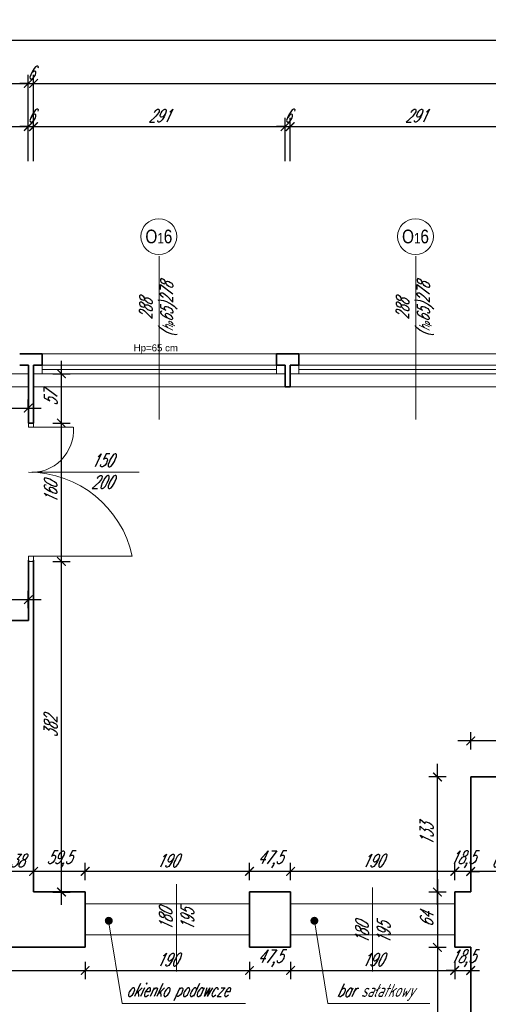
# Model space of a CAD drawing. Header units: millimetres. Extents: x 402 to 79005, y -7782 to 89952.
# Tile 222 of 256: x 23590 to 24132, y 39418 to 40556. Entities that reach past the tile are written whole.
import ezdxf

# ---------------------------------------------------------------- set-up
doc = ezdxf.new("R2010")
doc.units = ezdxf.units.MM
doc.header["$LTSCALE"] = 10
doc.layers.get('0').update_dxf_attribs({"lineweight": 0})
doc.layers.get('Defpoints').update_dxf_attribs({"color": 253})
for name, color, linetype, lineweight in [('01 parter - ściany', 253, 'Continuous', 35), ('03-01_okna', 253, 'Continuous', 15), ('03_drzwi', 253, 'Continuous', 15), ('04-1_widok', 253, 'Continuous', 5), ('05-01_wymiary', 253, 'Continuous', 5), ('05-03_opis', 253, 'Continuous', 5)]:
    doc.layers.add(name, color=color, linetype=linetype, lineweight=lineweight)
doc.styles.add('ariel', font='ARIAL.TTF', dxfattribs={"width": 0.8})
doc.styles.add('ariel_wym', font='simplex.shx', dxfattribs={"width": 0.65, "oblique": 25})
doc.styles.get("Standard").update_dxf_attribs({"font": 'arial.ttf'})
doc.dimstyles.new('ariel 50', dxfattribs={"dimtxt": 15, "dimasz": 10, "dimexe": 10, "dimexo": 0, "dimgap": 5, "dimtad": 1, "dimdec": 1, "dimrnd": 0.5, "dimtxsty": 'ariel_wym', "dimblk": 'ARCHTICK', "dimcen": 2.5, "dimdle": 15, "dimazin": 0, "dimtfac": 1, "dimtdec": 1, "dimtix": 1, "dimtmove": 0, "dimatfit": 3, "dimldrblk": 'DOT', "dimfxl": 0, "dimarcsym": 0})
doc.dimstyles.new('ariel 50 wnętrze', dxfattribs={"dimtxt": 15, "dimasz": 10, "dimexe": 10, "dimexo": 0, "dimgap": 5, "dimtad": 1, "dimdec": 1, "dimrnd": 0.5, "dimtxsty": 'ariel_wym', "dimblk": 'ARCHTICK', "dimcen": 2.5, "dimdle": 15, "dimazin": 0, "dimtfac": 1, "dimtdec": 1, "dimtix": 1, "dimtmove": 0, "dimatfit": 3, "dimldrblk": 'DOT', "dimfxl": 0, "dimarcsym": 0})

# ---------------------------------------------------------------- blocks, each defined once
blk = doc.blocks.new('_ArchTick')
at = {"color": 0, "linetype": 'ByBlock', "const_width": 0.15}
blk.add_lwpolyline([(-0.5, -0.5), (0.5, 0.5)], dxfattribs=at)
blk = doc.blocks.new('*D96')
at = {"layer": '05-01_wymiary', "color": 0, "lineweight": -2}
for p, q in [((23294.4, 40432.9), (23615.2, 40432.9)), ((23309.4, 40392.9), (23309.4, 40442.9)), ((23600.2, 40392.9), (23600.2, 40442.9))]:
    blk.add_line(p, q, dxfattribs=at)
at = {"layer": 'Defpoints', "color": 0}
for p in [(23600.2, 40432.9), (23600.2, 40157), (23309.4, 40132)]:
    blk.add_point(p, dxfattribs=at)
at = {"layer": '05-01_wymiary', "color": 0, "lineweight": -2, "xscale": 10, "yscale": 10, "zscale": 10, "rotation": 180}
blk.add_blockref('_ArchTick', (23309.4, 40432.9), dxfattribs=at)
at = {"layer": '05-01_wymiary', "color": 0, "lineweight": -2, "xscale": 10, "yscale": 10, "zscale": 10}
blk.add_blockref('_ArchTick', (23600.2, 40432.9), dxfattribs=at)
at = {"layer": '05-01_wymiary', "color": 0, "insert": (23454.8, 40445.4), "char_height": 15, "attachment_point": 5, "style": 'ariel_wym'}
blk.add_mtext('291', dxfattribs=at)
blk = doc.blocks.new('_Dot')
at = {"color": 0, "linetype": 'ByBlock', "lineweight": -2}
blk.add_line((-0.5, 0), (-1, 0), dxfattribs=at)
at = {"color": 0, "linetype": 'ByBlock', "const_width": 0.5}
blk.add_lwpolyline([(-0.25, 0, 1), (0.25, 0, 1)], format="xyb", close=True, dxfattribs=at)
blk = doc.blocks.new('*D97')
at = {"layer": '05-01_wymiary', "color": 0, "lineweight": -2}
for p, q in [((23600.2, 40432.9), (23590.2, 40432.9)), ((23600.2, 40392.9), (23600.2, 40442.9)), ((23600.2, 40432.9), (23606.2, 40432.9)), ((23606.2, 40392.9), (23606.2, 40442.9)), ((23606.2, 40432.9), (23616.2, 40432.9))]:
    blk.add_line(p, q, dxfattribs=at)
at = {"layer": 'Defpoints', "color": 0}
for p in [(23606.2, 40432.9), (23600.2, 40157), (23606.2, 40157)]:
    blk.add_point(p, dxfattribs=at)
at = {"layer": '05-01_wymiary', "color": 0, "lineweight": -2, "xscale": 10, "yscale": 10, "zscale": 10}
blk.add_blockref('_ArchTick', (23600.2, 40432.9), dxfattribs=at)
at = {"layer": '05-01_wymiary', "color": 0, "lineweight": -2, "xscale": 10, "yscale": 10, "zscale": 10, "rotation": 180}
blk.add_blockref('_ArchTick', (23606.2, 40432.9), dxfattribs=at)
at = {"layer": '05-01_wymiary', "color": 0, "insert": (23603.2, 40445.4), "char_height": 15, "attachment_point": 5, "style": 'ariel_wym'}
blk.add_mtext('6', dxfattribs=at)
blk = doc.blocks.new('*D98')
at = {"layer": '05-01_wymiary', "color": 0, "lineweight": -2}
for p, q in [((23591.2, 40432.9), (23912, 40432.9)), ((23606.2, 40392.9), (23606.2, 40442.9)), ((23897, 40392.9), (23897, 40442.9))]:
    blk.add_line(p, q, dxfattribs=at)
at = {"layer": 'Defpoints', "color": 0}
for p in [(23897, 40432.9), (23606.2, 40157), (23897, 40157.1)]:
    blk.add_point(p, dxfattribs=at)
at = {"layer": '05-01_wymiary', "color": 0, "lineweight": -2, "xscale": 10, "yscale": 10, "zscale": 10, "rotation": 180}
blk.add_blockref('_ArchTick', (23606.2, 40432.9), dxfattribs=at)
at = {"layer": '05-01_wymiary', "color": 0, "lineweight": -2, "xscale": 10, "yscale": 10, "zscale": 10}
blk.add_blockref('_ArchTick', (23897, 40432.9), dxfattribs=at)
at = {"layer": '05-01_wymiary', "color": 0, "insert": (23751.6, 40445.4), "char_height": 15, "attachment_point": 5, "style": 'ariel_wym'}
blk.add_mtext('291', dxfattribs=at)
blk = doc.blocks.new('*D99')
at = {"layer": '05-01_wymiary', "color": 0, "lineweight": -2}
for p, q in [((23897, 40432.9), (23887, 40432.9)), ((23897, 40392.9), (23897, 40442.9)), ((23897, 40432.9), (23903, 40432.9)), ((23903, 40392.9), (23903, 40442.9)), ((23903, 40432.9), (23913, 40432.9))]:
    blk.add_line(p, q, dxfattribs=at)
at = {"layer": 'Defpoints', "color": 0}
for p in [(23903, 40432.9), (23897, 40157.1), (23903, 40157.1)]:
    blk.add_point(p, dxfattribs=at)
at = {"layer": '05-01_wymiary', "color": 0, "lineweight": -2, "xscale": 10, "yscale": 10, "zscale": 10}
blk.add_blockref('_ArchTick', (23897, 40432.9), dxfattribs=at)
at = {"layer": '05-01_wymiary', "color": 0, "lineweight": -2, "xscale": 10, "yscale": 10, "zscale": 10, "rotation": 180}
blk.add_blockref('_ArchTick', (23903, 40432.9), dxfattribs=at)
at = {"layer": '05-01_wymiary', "color": 0, "insert": (23900, 40445.4), "char_height": 15, "attachment_point": 5, "style": 'ariel_wym'}
blk.add_mtext('6', dxfattribs=at)
blk = doc.blocks.new('*D100')
at = {"layer": '05-01_wymiary', "color": 0, "lineweight": -2}
for p, q in [((23888, 40432.9), (24208.8, 40432.9)), ((23903, 40392.9), (23903, 40442.9)), ((24193.8, 40392.9), (24193.8, 40442.9))]:
    blk.add_line(p, q, dxfattribs=at)
at = {"layer": 'Defpoints', "color": 0}
for p in [(24193.8, 40432.9), (23903, 40157.1), (24193.8, 40157.1)]:
    blk.add_point(p, dxfattribs=at)
at = {"layer": '05-01_wymiary', "color": 0, "lineweight": -2, "xscale": 10, "yscale": 10, "zscale": 10, "rotation": 180}
blk.add_blockref('_ArchTick', (23903, 40432.9), dxfattribs=at)
at = {"layer": '05-01_wymiary', "color": 0, "lineweight": -2, "xscale": 10, "yscale": 10, "zscale": 10}
blk.add_blockref('_ArchTick', (24193.8, 40432.9), dxfattribs=at)
at = {"layer": '05-01_wymiary', "color": 0, "insert": (24048.4, 40445.4), "char_height": 15, "attachment_point": 5, "style": 'ariel_wym'}
blk.add_mtext('291', dxfattribs=at)
blk = doc.blocks.new('*D112')
at = {"layer": '05-01_wymiary', "color": 0, "lineweight": -2}
for p, q in [((22857.5, 40442.8), (22857.5, 40492.8)), ((23600.2, 40442.8), (23600.2, 40492.8)), ((22842.5, 40482.8), (23615.2, 40482.8))]:
    blk.add_line(p, q, dxfattribs=at)
at = {"layer": 'Defpoints', "color": 0}
for p in [(23600.2, 40482.8), (22857.5, 40170), (23600.2, 40157)]:
    blk.add_point(p, dxfattribs=at)
at = {"layer": '05-01_wymiary', "color": 0, "lineweight": -2, "xscale": 10, "yscale": 10, "zscale": 10, "rotation": 180}
blk.add_blockref('_ArchTick', (22857.5, 40482.8), dxfattribs=at)
at = {"layer": '05-01_wymiary', "color": 0, "lineweight": -2, "xscale": 10, "yscale": 10, "zscale": 10}
blk.add_blockref('_ArchTick', (23600.2, 40482.8), dxfattribs=at)
at = {"layer": '05-01_wymiary', "color": 0, "insert": (23228.8, 40495.3), "char_height": 15, "attachment_point": 5, "style": 'ariel_wym'}
blk.add_mtext('743', dxfattribs=at)
blk = doc.blocks.new('*D113')
at = {"layer": '05-01_wymiary', "color": 0, "lineweight": -2}
for p, q in [((23600.2, 40442.8), (23600.2, 40492.8)), ((23606.2, 40442.8), (23606.2, 40492.8)), ((23600.2, 40482.8), (23590.2, 40482.8)), ((23600.2, 40482.8), (23606.2, 40482.8)), ((23606.2, 40482.8), (23616.2, 40482.8))]:
    blk.add_line(p, q, dxfattribs=at)
at = {"layer": 'Defpoints', "color": 0}
for p in [(23606.2, 40482.8), (23600.2, 40157), (23606.2, 40157)]:
    blk.add_point(p, dxfattribs=at)
at = {"layer": '05-01_wymiary', "color": 0, "lineweight": -2, "xscale": 10, "yscale": 10, "zscale": 10}
blk.add_blockref('_ArchTick', (23600.2, 40482.8), dxfattribs=at)
at = {"layer": '05-01_wymiary', "color": 0, "lineweight": -2, "xscale": 10, "yscale": 10, "zscale": 10, "rotation": 180}
blk.add_blockref('_ArchTick', (23606.2, 40482.8), dxfattribs=at)
at = {"layer": '05-01_wymiary', "color": 0, "insert": (23603.2, 40495.3), "char_height": 15, "attachment_point": 5, "style": 'ariel_wym'}
blk.add_mtext('6', dxfattribs=at)
blk = doc.blocks.new('*D114')
at = {"layer": '05-01_wymiary', "color": 0, "lineweight": -2}
for p, q in [((23606.2, 40442.8), (23606.2, 40492.8)), ((25377.9, 40442.8), (25377.9, 40492.8)), ((23591.2, 40482.8), (25392.9, 40482.8))]:
    blk.add_line(p, q, dxfattribs=at)
at = {"layer": 'Defpoints', "color": 0}
for p in [(25377.9, 40482.8), (23606.2, 40157), (25377.9, 40132)]:
    blk.add_point(p, dxfattribs=at)
at = {"layer": '05-01_wymiary', "color": 0, "lineweight": -2, "xscale": 10, "yscale": 10, "zscale": 10, "rotation": 180}
blk.add_blockref('_ArchTick', (23606.2, 40482.8), dxfattribs=at)
at = {"layer": '05-01_wymiary', "color": 0, "lineweight": -2, "xscale": 10, "yscale": 10, "zscale": 10}
blk.add_blockref('_ArchTick', (25377.9, 40482.8), dxfattribs=at)
at = {"layer": '05-01_wymiary', "color": 0, "insert": (24492, 40496.8), "char_height": 15, "attachment_point": 5, "style": 'ariel_wym'}
blk.add_mtext('1771,5', dxfattribs=at)
blk = doc.blocks.new('*D118')
at = {"layer": '05-01_wymiary', "color": 0, "lineweight": -2}
for p, q in [((22857.5, 40492.7), (22857.5, 40542.7)), ((25741.8, 40492.7), (25741.8, 40542.7)), ((22842.5, 40532.7), (25756.8, 40532.7))]:
    blk.add_line(p, q, dxfattribs=at)
at = {"layer": 'Defpoints', "color": 0}
for p in [(25741.8, 40532.7), (25741.8, 40206.8), (22857.5, 40170)]:
    blk.add_point(p, dxfattribs=at)
at = {"layer": '05-01_wymiary', "color": 0, "lineweight": -2, "xscale": 10, "yscale": 10, "zscale": 10, "rotation": 180}
blk.add_blockref('_ArchTick', (22857.5, 40532.7), dxfattribs=at)
at = {"layer": '05-01_wymiary', "color": 0, "lineweight": -2, "xscale": 10, "yscale": 10, "zscale": 10}
blk.add_blockref('_ArchTick', (25741.8, 40532.7), dxfattribs=at)
at = {"layer": '05-01_wymiary', "color": 0, "insert": (24299.6, 40546.6), "char_height": 15, "attachment_point": 5, "style": 'ariel_wym'}
blk.add_mtext('2884,5', dxfattribs=at)
blk = doc.blocks.new('*D704')
at = {"layer": '05-01_wymiary', "color": 0, "lineweight": -2}
for p, q in [((24111.7, 39581.8), (24111.7, 39561.8)), ((24175.8, 39581.8), (24175.8, 39561.8)), ((24190.8, 39571.8), (24096.7, 39571.8))]:
    blk.add_line(p, q, dxfattribs=at)
at = {"layer": 'Defpoints', "color": 0}
for p in [(24111.7, 39681), (24175.8, 39617), (24111.7, 39571.8)]:
    blk.add_point(p, dxfattribs=at)
at = {"layer": '05-01_wymiary', "color": 0, "lineweight": -2, "xscale": 10, "yscale": 10, "zscale": 10, "rotation": 180}
blk.add_blockref('_ArchTick', (24111.7, 39571.8), dxfattribs=at)
at = {"layer": '05-01_wymiary', "color": 0, "lineweight": -2, "xscale": 10, "yscale": 10, "zscale": 10}
blk.add_blockref('_ArchTick', (24175.8, 39571.8), dxfattribs=at)
at = {"layer": '05-01_wymiary', "color": 0, "insert": (24143.8, 39584.3), "char_height": 15, "attachment_point": 5, "style": 'ariel_wym'}
blk.add_mtext('64', dxfattribs=at)
blk = doc.blocks.new('*D716')
at = {"layer": '05-01_wymiary', "color": 0, "lineweight": -2}
for p, q in [((24111.7, 39712.6), (24111.7, 39732.6)), ((24221.7, 39712.6), (24221.7, 39732.6)), ((24236.7, 39722.6), (24096.7, 39722.6))]:
    blk.add_line(p, q, dxfattribs=at)
at = {"layer": 'Defpoints', "color": 0}
for p in [(24111.7, 39722.6), (24111.7, 39681), (24221.7, 39681)]:
    blk.add_point(p, dxfattribs=at)
at = {"layer": '05-01_wymiary', "color": 0, "lineweight": -2, "xscale": 10, "yscale": 10, "zscale": 10, "rotation": 180}
blk.add_blockref('_ArchTick', (24111.7, 39722.6), dxfattribs=at)
at = {"layer": '05-01_wymiary', "color": 0, "lineweight": -2, "xscale": 10, "yscale": 10, "zscale": 10}
blk.add_blockref('_ArchTick', (24221.7, 39722.6), dxfattribs=at)
at = {"layer": '05-01_wymiary', "color": 0, "insert": (24166.7, 39735.1), "char_height": 15, "attachment_point": 5, "style": 'ariel_wym'}
blk.add_mtext('110', dxfattribs=at)
blk = doc.blocks.new('*D717')
at = {"layer": '05-01_wymiary', "color": 0, "lineweight": -2}
for p, q in [((24073.2, 39533), (24073.2, 39696)), ((24083.2, 39681), (24063.2, 39681)), ((24083.2, 39548), (24063.2, 39548))]:
    blk.add_line(p, q, dxfattribs=at)
at = {"layer": 'Defpoints', "color": 0}
for p in [(24073.2, 39681), (24111.7, 39681), (24111.7, 39548)]:
    blk.add_point(p, dxfattribs=at)
at = {"layer": '05-01_wymiary', "color": 0, "lineweight": -2, "xscale": 10, "yscale": 10, "zscale": 10}
for p, rotation in [((24073.2, 39681), 90), ((24073.2, 39548), 270)]:
    blk.add_blockref('_ArchTick', p, dxfattribs=dict(at, rotation=rotation))
at = {"layer": '05-01_wymiary', "color": 0, "insert": (24060.7, 39614.5), "char_height": 15, "attachment_point": 5, "rotation": 90, "style": 'ariel_wym'}
blk.add_mtext('133', dxfattribs=at)
blk = doc.blocks.new('*D718')
at = {"layer": '05-01_wymiary', "color": 0, "lineweight": -2}
for p, q in [((24073.2, 39563), (24073.2, 39469)), ((24083.2, 39548), (24063.2, 39548)), ((24083.2, 39484), (24063.2, 39484))]:
    blk.add_line(p, q, dxfattribs=at)
at = {"layer": 'Defpoints', "color": 0}
for p in [(24111.7, 39548), (24073.2, 39484), (24111.7, 39484)]:
    blk.add_point(p, dxfattribs=at)
at = {"layer": '05-01_wymiary', "color": 0, "lineweight": -2, "xscale": 10, "yscale": 10, "zscale": 10}
for p, rotation in [((24073.2, 39548), 90), ((24073.2, 39484), 270)]:
    blk.add_blockref('_ArchTick', p, dxfattribs=dict(at, rotation=rotation))
at = {"layer": '05-01_wymiary', "color": 0, "insert": (24060.7, 39516), "char_height": 15, "attachment_point": 5, "rotation": 90, "style": 'ariel_wym'}
blk.add_mtext('64', dxfattribs=at)
blk = doc.blocks.new('*D719')
at = {"layer": '05-01_wymiary', "color": 0, "lineweight": -2}
for p, q in [((24073.2, 39499), (24073.2, 39132)), ((24083.2, 39484), (24063.2, 39484)), ((24083.2, 39147), (24063.2, 39147))]:
    blk.add_line(p, q, dxfattribs=at)
at = {"layer": 'Defpoints', "color": 0}
for p in [(24111.7, 39484), (24073.2, 39147), (24094.2, 39147)]:
    blk.add_point(p, dxfattribs=at)
at = {"layer": '05-01_wymiary', "color": 0, "lineweight": -2, "xscale": 10, "yscale": 10, "zscale": 10}
for p, rotation in [((24073.2, 39484), 90), ((24073.2, 39147), 270)]:
    blk.add_blockref('_ArchTick', p, dxfattribs=dict(at, rotation=rotation))
at = {"layer": '05-01_wymiary', "color": 0, "insert": (24060.7, 39315.5), "char_height": 15, "attachment_point": 5, "rotation": 90, "style": 'ariel_wym'}
blk.add_mtext('337', dxfattribs=at)
blk = doc.blocks.new('*D729')
at = {"layer": '05-01_wymiary', "color": 0, "lineweight": -2}
for p, q in [((24093.3, 39561.8), (24093.3, 39581.8)), ((24111.7, 39561.8), (24111.7, 39581.8)), ((24093.3, 39571.8), (24083.3, 39571.8)), ((24111.7, 39571.8), (24093.3, 39571.8)), ((24111.7, 39571.8), (24121.7, 39571.8))]:
    blk.add_line(p, q, dxfattribs=at)
at = {"layer": 'Defpoints', "color": 0}
for p in [(24093.3, 39571.8), (24093.3, 39548), (24111.7, 39548)]:
    blk.add_point(p, dxfattribs=at)
at = {"layer": '05-01_wymiary', "color": 0, "lineweight": -2, "xscale": 10, "yscale": 10, "zscale": 10}
blk.add_blockref('_ArchTick', (24093.3, 39571.8), dxfattribs=at)
at = {"layer": '05-01_wymiary', "color": 0, "lineweight": -2, "xscale": 10, "yscale": 10, "zscale": 10, "rotation": 180}
blk.add_blockref('_ArchTick', (24111.7, 39571.8), dxfattribs=at)
at = {"layer": '05-01_wymiary', "color": 0, "insert": (24102.5, 39585.7), "char_height": 15, "attachment_point": 5, "style": 'ariel_wym'}
blk.add_mtext('18,5', dxfattribs=at)
blk = doc.blocks.new('*D730')
at = {"layer": '05-01_wymiary', "color": 0, "lineweight": -2}
for p, q in [((23903.4, 39561.8), (23903.4, 39581.8)), ((24093.3, 39561.8), (24093.3, 39581.8)), ((24108.3, 39571.8), (23888.4, 39571.8))]:
    blk.add_line(p, q, dxfattribs=at)
at = {"layer": 'Defpoints', "color": 0}
for p in [(23903.4, 39571.8), (23903.4, 39548), (24093.3, 39548)]:
    blk.add_point(p, dxfattribs=at)
at = {"layer": '05-01_wymiary', "color": 0, "lineweight": -2, "xscale": 10, "yscale": 10, "zscale": 10, "rotation": 180}
blk.add_blockref('_ArchTick', (23903.4, 39571.8), dxfattribs=at)
at = {"layer": '05-01_wymiary', "color": 0, "lineweight": -2, "xscale": 10, "yscale": 10, "zscale": 10}
blk.add_blockref('_ArchTick', (24093.3, 39571.8), dxfattribs=at)
at = {"layer": '05-01_wymiary', "color": 0, "insert": (23998.3, 39584.3), "char_height": 15, "attachment_point": 5, "style": 'ariel_wym'}
blk.add_mtext('190', dxfattribs=at)
blk = doc.blocks.new('*D731')
at = {"layer": '05-01_wymiary', "color": 0, "lineweight": -2}
for p, q in [((23855.9, 39561.8), (23855.9, 39581.8)), ((23903.4, 39561.8), (23903.4, 39581.8)), ((23918.4, 39571.8), (23840.9, 39571.8))]:
    blk.add_line(p, q, dxfattribs=at)
at = {"layer": 'Defpoints', "color": 0}
for p in [(23855.9, 39571.8), (23855.9, 39548), (23903.4, 39548)]:
    blk.add_point(p, dxfattribs=at)
at = {"layer": '05-01_wymiary', "color": 0, "lineweight": -2, "xscale": 10, "yscale": 10, "zscale": 10, "rotation": 180}
blk.add_blockref('_ArchTick', (23855.9, 39571.8), dxfattribs=at)
at = {"layer": '05-01_wymiary', "color": 0, "lineweight": -2, "xscale": 10, "yscale": 10, "zscale": 10}
blk.add_blockref('_ArchTick', (23903.4, 39571.8), dxfattribs=at)
at = {"layer": '05-01_wymiary', "color": 0, "insert": (23879.6, 39585.7), "char_height": 15, "attachment_point": 5, "style": 'ariel_wym'}
blk.add_mtext('47,5', dxfattribs=at)
blk = doc.blocks.new('*D732')
at = {"layer": '05-01_wymiary', "color": 0, "lineweight": -2}
for p, q in [((23665.9, 39561.8), (23665.9, 39581.8)), ((23855.9, 39561.8), (23855.9, 39581.8)), ((23870.9, 39571.8), (23650.9, 39571.8))]:
    blk.add_line(p, q, dxfattribs=at)
at = {"layer": 'Defpoints', "color": 0}
for p in [(23665.9, 39571.8), (23665.9, 39548), (23855.9, 39548)]:
    blk.add_point(p, dxfattribs=at)
at = {"layer": '05-01_wymiary', "color": 0, "lineweight": -2, "xscale": 10, "yscale": 10, "zscale": 10, "rotation": 180}
blk.add_blockref('_ArchTick', (23665.9, 39571.8), dxfattribs=at)
at = {"layer": '05-01_wymiary', "color": 0, "lineweight": -2, "xscale": 10, "yscale": 10, "zscale": 10}
blk.add_blockref('_ArchTick', (23855.9, 39571.8), dxfattribs=at)
at = {"layer": '05-01_wymiary', "color": 0, "insert": (23760.9, 39584.3), "char_height": 15, "attachment_point": 5, "style": 'ariel_wym'}
blk.add_mtext('190', dxfattribs=at)
blk = doc.blocks.new('*D733')
at = {"layer": '05-01_wymiary', "color": 0, "lineweight": -2}
for p, q in [((23606.2, 39561.8), (23606.2, 39581.8)), ((23665.9, 39561.8), (23665.9, 39581.8)), ((23680.9, 39571.8), (23591.2, 39571.8))]:
    blk.add_line(p, q, dxfattribs=at)
at = {"layer": 'Defpoints', "color": 0}
for p in [(23606.2, 39571.8), (23606.2, 39548), (23665.9, 39548)]:
    blk.add_point(p, dxfattribs=at)
at = {"layer": '05-01_wymiary', "color": 0, "lineweight": -2, "xscale": 10, "yscale": 10, "zscale": 10, "rotation": 180}
blk.add_blockref('_ArchTick', (23606.2, 39571.8), dxfattribs=at)
at = {"layer": '05-01_wymiary', "color": 0, "lineweight": -2, "xscale": 10, "yscale": 10, "zscale": 10}
blk.add_blockref('_ArchTick', (23665.9, 39571.8), dxfattribs=at)
at = {"layer": '05-01_wymiary', "color": 0, "insert": (23636, 39585.7), "char_height": 15, "attachment_point": 5, "style": 'ariel_wym'}
blk.add_mtext('59,5', dxfattribs=at)
blk = doc.blocks.new('*D734')
at = {"layer": '05-01_wymiary', "color": 0, "lineweight": -2}
for p, q in [((23568.2, 39561.8), (23568.2, 39581.8)), ((23606.2, 39561.8), (23606.2, 39581.8)), ((23621.2, 39571.8), (23553.2, 39571.8))]:
    blk.add_line(p, q, dxfattribs=at)
at = {"layer": 'Defpoints', "color": 0}
for p in [(23568.2, 39571.8), (23568.2, 39548), (23606.2, 39548)]:
    blk.add_point(p, dxfattribs=at)
at = {"layer": '05-01_wymiary', "color": 0, "lineweight": -2, "xscale": 10, "yscale": 10, "zscale": 10, "rotation": 180}
blk.add_blockref('_ArchTick', (23568.2, 39571.8), dxfattribs=at)
at = {"layer": '05-01_wymiary', "color": 0, "lineweight": -2, "xscale": 10, "yscale": 10, "zscale": 10}
blk.add_blockref('_ArchTick', (23606.2, 39571.8), dxfattribs=at)
at = {"layer": '05-01_wymiary', "color": 0, "insert": (23587.2, 39584.3), "char_height": 15, "attachment_point": 5, "style": 'ariel_wym'}
blk.add_mtext('38', dxfattribs=at)
blk = doc.blocks.new('*D740')
at = {"layer": '05-01_wymiary', "color": 0, "lineweight": -2}
for p, q in [((23638.5, 39533), (23638.5, 39945.1)), ((23628.5, 39930.1), (23648.5, 39930.1)), ((23628.5, 39548), (23648.5, 39548))]:
    blk.add_line(p, q, dxfattribs=at)
at = {"layer": 'Defpoints', "color": 0}
for p in [(23606.3, 39930.1), (23638.5, 39930.1), (23606.2, 39548)]:
    blk.add_point(p, dxfattribs=at)
at = {"layer": '05-01_wymiary', "color": 0, "lineweight": -2, "xscale": 10, "yscale": 10, "zscale": 10}
for p, rotation in [((23638.5, 39930.1), 90), ((23638.5, 39548), 270)]:
    blk.add_blockref('_ArchTick', p, dxfattribs=dict(at, rotation=rotation))
at = {"layer": '05-01_wymiary', "color": 0, "insert": (23626, 39739.1), "char_height": 15, "attachment_point": 5, "rotation": 90, "style": 'ariel_wym'}
blk.add_mtext('382', dxfattribs=at)
blk = doc.blocks.new('*D741')
at = {"layer": '05-01_wymiary', "color": 0, "lineweight": -2}
for p, q in [((23638.5, 39915.1), (23638.5, 40105)), ((23628.5, 40090), (23648.5, 40090)), ((23628.5, 39930.1), (23648.5, 39930.1))]:
    blk.add_line(p, q, dxfattribs=at)
at = {"layer": 'Defpoints', "color": 0}
for p in [(23606.1, 40090), (23638.5, 40090), (23606.3, 39930.1)]:
    blk.add_point(p, dxfattribs=at)
at = {"layer": '05-01_wymiary', "color": 0, "lineweight": -2, "xscale": 10, "yscale": 10, "zscale": 10}
for p, rotation in [((23638.5, 40090), 90), ((23638.5, 39930.1), 270)]:
    blk.add_blockref('_ArchTick', p, dxfattribs=dict(at, rotation=rotation))
at = {"layer": '05-01_wymiary', "color": 0, "insert": (23626, 40010), "char_height": 15, "attachment_point": 5, "rotation": 90, "style": 'ariel_wym'}
blk.add_mtext('160', dxfattribs=at)
blk = doc.blocks.new('*D742')
at = {"layer": '05-01_wymiary', "color": 0, "lineweight": -2}
for p, q in [((23638.5, 40075), (23638.5, 40162.1)), ((23628.5, 40147.1), (23648.5, 40147.1)), ((23628.5, 40090), (23648.5, 40090))]:
    blk.add_line(p, q, dxfattribs=at)
at = {"layer": 'Defpoints', "color": 0}
for p in [(23606.2, 40147.1), (23638.5, 40147.1), (23606.1, 40090)]:
    blk.add_point(p, dxfattribs=at)
at = {"layer": '05-01_wymiary', "color": 0, "lineweight": -2, "xscale": 10, "yscale": 10, "zscale": 10}
for p, rotation in [((23638.5, 40147.1), 90), ((23638.5, 40090), 270)]:
    blk.add_blockref('_ArchTick', p, dxfattribs=dict(at, rotation=rotation))
at = {"layer": '05-01_wymiary', "color": 0, "insert": (23626, 40118.5), "char_height": 15, "attachment_point": 5, "rotation": 90, "style": 'ariel_wym'}
blk.add_mtext('57', dxfattribs=at)
blk = doc.blocks.new('*D744')
at = {"layer": '05-01_wymiary', "color": 0, "lineweight": -2}
for p, q in [((23543.5, 39809), (23543.5, 39877)), ((23553.5, 39862), (23533.5, 39862)), ((23553.5, 39824), (23533.5, 39824))]:
    blk.add_line(p, q, dxfattribs=at)
at = {"layer": 'Defpoints', "color": 0}
for p in [(23543.5, 39862), (23600.2, 39862), (23568.2, 39824)]:
    blk.add_point(p, dxfattribs=at)
at = {"layer": '05-01_wymiary', "color": 0, "lineweight": -2, "xscale": 10, "yscale": 10, "zscale": 10}
for p, rotation in [((23543.5, 39862), 90), ((23543.5, 39824), 270)]:
    blk.add_blockref('_ArchTick', p, dxfattribs=dict(at, rotation=rotation))
at = {"layer": '05-01_wymiary', "color": 0, "insert": (23531, 39843), "char_height": 15, "attachment_point": 5, "rotation": 90, "style": 'ariel_wym'}
blk.add_mtext('38', dxfattribs=at)
blk = doc.blocks.new('*D745')
at = {"layer": '05-01_wymiary', "color": 0, "lineweight": -2}
for p, q in [((23543.5, 39847), (23543.5, 40147.1)), ((23553.5, 40132.1), (23533.5, 40132.1)), ((23553.5, 39862), (23533.5, 39862))]:
    blk.add_line(p, q, dxfattribs=at)
at = {"layer": 'Defpoints', "color": 0}
for p in [(23543.5, 40132.1), (23600.2, 40132.1), (23600.2, 39862)]:
    blk.add_point(p, dxfattribs=at)
at = {"layer": '05-01_wymiary', "color": 0, "lineweight": -2, "xscale": 10, "yscale": 10, "zscale": 10}
for p, rotation in [((23543.5, 40132.1), 90), ((23543.5, 39862), 270)]:
    blk.add_blockref('_ArchTick', p, dxfattribs=dict(at, rotation=rotation))
at = {"layer": '05-01_wymiary', "color": 0, "insert": (23531, 39997.1), "char_height": 15, "attachment_point": 5, "rotation": 90, "style": 'ariel_wym'}
blk.add_mtext('270', dxfattribs=at)
blk = doc.blocks.new('*D746')
at = {"layer": '05-01_wymiary', "color": 0, "lineweight": -2}
for p, q in [((23543.5, 40117.1), (23543.5, 40185)), ((23553.5, 40170), (23533.5, 40170)), ((23553.5, 40132.1), (23533.5, 40132.1))]:
    blk.add_line(p, q, dxfattribs=at)
at = {"layer": 'Defpoints', "color": 0}
for p in [(23543.5, 40170), (23600.2, 40170), (23600.2, 40132.1)]:
    blk.add_point(p, dxfattribs=at)
at = {"layer": '05-01_wymiary', "color": 0, "lineweight": -2, "xscale": 10, "yscale": 10, "zscale": 10}
for p, rotation in [((23543.5, 40170), 90), ((23543.5, 40132.1), 270)]:
    blk.add_blockref('_ArchTick', p, dxfattribs=dict(at, rotation=rotation))
at = {"layer": '05-01_wymiary', "color": 0, "insert": (23531, 40151), "char_height": 15, "attachment_point": 5, "rotation": 90, "style": 'ariel_wym'}
blk.add_mtext('38', dxfattribs=at)
blk = doc.blocks.new('*D747')
at = {"layer": '05-01_wymiary', "color": 0, "lineweight": -2}
for p, q in [((22879, 39876), (22879, 39896)), ((23600.2, 39876), (23600.2, 39896)), ((22864, 39886), (23615.2, 39886))]:
    blk.add_line(p, q, dxfattribs=at)
at = {"layer": 'Defpoints', "color": 0}
for p in [(23600.2, 39886), (22879, 39862), (23600.2, 39860.7)]:
    blk.add_point(p, dxfattribs=at)
at = {"layer": '05-01_wymiary', "color": 0, "lineweight": -2, "xscale": 10, "yscale": 10, "zscale": 10, "rotation": 180}
blk.add_blockref('_ArchTick', (22879, 39886), dxfattribs=at)
at = {"layer": '05-01_wymiary', "color": 0, "lineweight": -2, "xscale": 10, "yscale": 10, "zscale": 10}
blk.add_blockref('_ArchTick', (23600.2, 39886), dxfattribs=at)
at = {"layer": '05-01_wymiary', "color": 0, "insert": (23239.6, 39898.5), "char_height": 15, "attachment_point": 5, "style": 'ariel_wym'}
blk.add_mtext('721', dxfattribs=at)
blk = doc.blocks.new('*D753')
at = {"layer": '05-01_wymiary', "color": 0, "lineweight": -2}
for p, q in [((23351.3, 39467.3), (23351.3, 39447.3)), ((23665.9, 39467.3), (23665.9, 39447.3)), ((23336.3, 39457.3), (23680.9, 39457.3))]:
    blk.add_line(p, q, dxfattribs=at)
at = {"layer": 'Defpoints', "color": 0}
for p in [(23351.3, 39484), (23665.9, 39484), (23665.9, 39457.3)]:
    blk.add_point(p, dxfattribs=at)
at = {"layer": '05-01_wymiary', "color": 0, "lineweight": -2, "xscale": 10, "yscale": 10, "zscale": 10, "rotation": 180}
blk.add_blockref('_ArchTick', (23351.3, 39457.3), dxfattribs=at)
at = {"layer": '05-01_wymiary', "color": 0, "lineweight": -2, "xscale": 10, "yscale": 10, "zscale": 10}
blk.add_blockref('_ArchTick', (23665.9, 39457.3), dxfattribs=at)
at = {"layer": '05-01_wymiary', "color": 0, "insert": (23508.6, 39471.2), "char_height": 15, "attachment_point": 5, "style": 'ariel_wym'}
blk.add_mtext('314,5', dxfattribs=at)
blk = doc.blocks.new('*D754')
at = {"layer": '05-01_wymiary', "color": 0, "lineweight": -2}
for p, q in [((23665.9, 39467.3), (23665.9, 39447.3)), ((23855.9, 39467.3), (23855.9, 39447.3)), ((23650.9, 39457.3), (23870.9, 39457.3))]:
    blk.add_line(p, q, dxfattribs=at)
at = {"layer": 'Defpoints', "color": 0}
for p in [(23665.9, 39484), (23855.9, 39484), (23855.9, 39457.3)]:
    blk.add_point(p, dxfattribs=at)
at = {"layer": '05-01_wymiary', "color": 0, "lineweight": -2, "xscale": 10, "yscale": 10, "zscale": 10, "rotation": 180}
blk.add_blockref('_ArchTick', (23665.9, 39457.3), dxfattribs=at)
at = {"layer": '05-01_wymiary', "color": 0, "lineweight": -2, "xscale": 10, "yscale": 10, "zscale": 10}
blk.add_blockref('_ArchTick', (23855.9, 39457.3), dxfattribs=at)
at = {"layer": '05-01_wymiary', "color": 0, "insert": (23760.9, 39469.8), "char_height": 15, "attachment_point": 5, "style": 'ariel_wym'}
blk.add_mtext('190', dxfattribs=at)
blk = doc.blocks.new('*D755')
at = {"layer": '05-01_wymiary', "color": 0, "lineweight": -2}
for p, q in [((23855.9, 39467.3), (23855.9, 39447.3)), ((23903.4, 39467.3), (23903.4, 39447.3)), ((23840.9, 39457.3), (23918.4, 39457.3))]:
    blk.add_line(p, q, dxfattribs=at)
at = {"layer": 'Defpoints', "color": 0}
for p in [(23855.9, 39484), (23903.4, 39484), (23903.4, 39457.3)]:
    blk.add_point(p, dxfattribs=at)
at = {"layer": '05-01_wymiary', "color": 0, "lineweight": -2, "xscale": 10, "yscale": 10, "zscale": 10, "rotation": 180}
blk.add_blockref('_ArchTick', (23855.9, 39457.3), dxfattribs=at)
at = {"layer": '05-01_wymiary', "color": 0, "lineweight": -2, "xscale": 10, "yscale": 10, "zscale": 10}
blk.add_blockref('_ArchTick', (23903.4, 39457.3), dxfattribs=at)
at = {"layer": '05-01_wymiary', "color": 0, "insert": (23879.6, 39471.2), "char_height": 15, "attachment_point": 5, "style": 'ariel_wym'}
blk.add_mtext('47,5', dxfattribs=at)
blk = doc.blocks.new('*D756')
at = {"layer": '05-01_wymiary', "color": 0, "lineweight": -2}
for p, q in [((23903.4, 39467.3), (23903.4, 39447.3)), ((24093.3, 39467.3), (24093.3, 39447.3)), ((23888.4, 39457.3), (24108.3, 39457.3))]:
    blk.add_line(p, q, dxfattribs=at)
at = {"layer": 'Defpoints', "color": 0}
for p in [(23903.4, 39484), (24093.3, 39484), (24093.3, 39457.3)]:
    blk.add_point(p, dxfattribs=at)
at = {"layer": '05-01_wymiary', "color": 0, "lineweight": -2, "xscale": 10, "yscale": 10, "zscale": 10, "rotation": 180}
blk.add_blockref('_ArchTick', (23903.4, 39457.3), dxfattribs=at)
at = {"layer": '05-01_wymiary', "color": 0, "lineweight": -2, "xscale": 10, "yscale": 10, "zscale": 10}
blk.add_blockref('_ArchTick', (24093.3, 39457.3), dxfattribs=at)
at = {"layer": '05-01_wymiary', "color": 0, "insert": (23998.3, 39469.8), "char_height": 15, "attachment_point": 5, "style": 'ariel_wym'}
blk.add_mtext('190', dxfattribs=at)
blk = doc.blocks.new('*D757')
at = {"layer": '05-01_wymiary', "color": 0, "lineweight": -2}
for p, q in [((24093.3, 39467.3), (24093.3, 39447.3)), ((24111.7, 39467.3), (24111.7, 39447.3)), ((24093.3, 39457.3), (24083.3, 39457.3)), ((24093.3, 39457.3), (24111.7, 39457.3)), ((24111.7, 39457.3), (24121.7, 39457.3))]:
    blk.add_line(p, q, dxfattribs=at)
at = {"layer": 'Defpoints', "color": 0}
for p in [(24093.3, 39484), (24111.7, 39484), (24111.7, 39457.3)]:
    blk.add_point(p, dxfattribs=at)
at = {"layer": '05-01_wymiary', "color": 0, "lineweight": -2, "xscale": 10, "yscale": 10, "zscale": 10}
blk.add_blockref('_ArchTick', (24093.3, 39457.3), dxfattribs=at)
at = {"layer": '05-01_wymiary', "color": 0, "lineweight": -2, "xscale": 10, "yscale": 10, "zscale": 10, "rotation": 180}
blk.add_blockref('_ArchTick', (24111.7, 39457.3), dxfattribs=at)
at = {"layer": '05-01_wymiary', "color": 0, "insert": (24102.5, 39471.2), "char_height": 15, "attachment_point": 5, "style": 'ariel_wym'}
blk.add_mtext('18,5', dxfattribs=at)
blk = doc.blocks.new('*D645')
at = {"layer": '05-01_wymiary', "color": 0, "lineweight": -2}
for p, q in [((23275.1, 40107.5), (23275.1, 40117.5)), ((23600.2, 40107.5), (23600.2, 40117.5)), ((23260.1, 40107.5), (23615.2, 40107.5))]:
    blk.add_line(p, q, dxfattribs=at)
at = {"layer": 'Defpoints', "color": 0}
for p in [(23275.1, 40107.5), (23600.2, 40107.5), (23600.2, 40107.5)]:
    blk.add_point(p, dxfattribs=at)
at = {"layer": '05-01_wymiary', "color": 0, "lineweight": -2, "xscale": 10, "yscale": 10, "zscale": 10, "rotation": 180}
blk.add_blockref('_ArchTick', (23275.1, 40107.5), dxfattribs=at)
at = {"layer": '05-01_wymiary', "color": 0, "lineweight": -2, "xscale": 10, "yscale": 10, "zscale": 10}
blk.add_blockref('_ArchTick', (23600.2, 40107.5), dxfattribs=at)
at = {"layer": '05-01_wymiary', "color": 0, "insert": (23437.7, 40120), "char_height": 15, "attachment_point": 5, "style": 'ariel_wym'}
blk.add_mtext('325', dxfattribs=at)

msp = doc.modelspace()

# ---------------------------------------------------------------- hatches: boundary and pattern name
at = {"layer": '03_drzwi'}
for points in [[(23697.869, 39514.741, 1), (23688.619, 39514.741, 1)], [(23935.577, 39514.741, 1), (23926.327, 39514.741, 1)]]:
    msp.add_hatch(color=256, dxfattribs=at).paths.add_polyline_path(points)

# ---------------------------------------------------------------- linework, layer by layer
at = {"layer": '01 parter - ściany'}
for p, q in [((23590.214, 40170.031), (23616.214, 40170.031)), ((23616.214, 40170.047), (23616.214, 40157.051)), ((23886.992, 40170.047), (23886.992, 40157.051)), ((23886.992, 40170.047), (23912.992, 40170.047)), ((23912.992, 40170.062), (23912.992, 40157.067)), ((23600.214, 40157.036), (23590.214, 40157.036)), ((23600.214, 40157.036), (23600.214, 40090.008)), ((23616.214, 40157.047), (23606.214, 40157.047)), ((23606.214, 40157.047), (23606.214, 40090.008)), ((23896.992, 40157.051), (23886.992, 40157.051)), ((23896.992, 40157.051), (23896.992, 40132.047)), ((23902.992, 40157.067), (23902.992, 40132.062)), ((23912.992, 40157.062), (23902.992, 40157.062)), ((23896.992, 40132.047), (23902.992, 40132.049)), ((23600.214, 40090.008), (23606.11, 40090.008)), ((23600.339, 39931.456), (23600.214, 39862.047)), ((23606.317, 39931.456), (23606.214, 39548.047)), ((23600.214, 39862.047), (22879.001, 39862.047)), ((24221.687, 39681.047), (24111.687, 39681.047)), ((24111.687, 39681.047), (24111.687, 39548.047)), ((23606.214, 39548.047), (23665.882, 39548.047)), ((23665.882, 39548.047), (23665.882, 39484.047)), ((23855.858, 39548.047), (23903.358, 39548.047)), ((23855.858, 39548.047), (23855.858, 39484.047)), ((23903.358, 39548.047), (23903.358, 39484.047)), ((24093.335, 39548.047), (24111.687, 39548.047)), ((24093.335, 39548.047), (24093.335, 39484.047)), ((23351.332, 39484.047), (23665.882, 39484.047)), ((23855.858, 39484.047), (23903.358, 39484.047)), ((24093.335, 39484.047), (24111.687, 39484.047)), ((24111.687, 39484.047), (24111.687, 39147.047))]:
    msp.add_line(p, q, dxfattribs=at)
at = {"layer": '03-01_okna', "linetype": 'Continuous', "lineweight": 0}
for p, q in [((23616.214, 40170.047), (23886.992, 40170.047)), ((23912.992, 40170.035), (24183.771, 40170.035)), ((23616.214, 40157.051), (23886.992, 40157.051)), ((23616.214, 40147.051), (23616.214, 40157.051)), ((23616.214, 40152.051), (23886.992, 40152.051)), ((23886.992, 40147.047), (23886.992, 40157.047)), ((23912.992, 40157.054), (24183.771, 40157.054)), ((23912.992, 40147.054), (23912.992, 40157.054)), ((23912.992, 40152.054), (24183.771, 40152.054)), ((23309.435, 40147.051), (23600.214, 40147.051)), ((23606.214, 40147.051), (23896.992, 40147.051)), ((23902.992, 40147.054), (24193.771, 40147.054)), ((23665.882, 39534.153), (23855.858, 39534.153)), ((23903.358, 39534.153), (24093.335, 39534.153)), ((23665.882, 39498.369), (23855.858, 39498.369)), ((23903.358, 39498.369), (24093.335, 39498.369))]:
    msp.add_line(p, q, dxfattribs=at)
at = {"layer": '03_drzwi'}
for p, q in [((23652.164, 40085.225), (23600.219, 40085.225)), ((23604.227, 40033.232), (23728.298, 40033.232)), ((23606.339, 39936.232), (23720.454, 39936.269)), ((23771.362, 39456.115), (23771.362, 39557.194)), ((23998.346, 39456.115), (23998.346, 39553.113)), ((23693.023, 39514.741), (23708.572, 39418.997)), ((23931.076, 39514.741), (23946.625, 39418.997)), ((23708.572, 39418.997), (23851.375, 39418.997)), ((23946.625, 39418.997), (24064.644, 39418.997))]:
    msp.add_line(p, q, dxfattribs=at)
for points in [[(23606.214, 40090.008), (23600.235, 40090.008), (23600.235, 40085.232), (23606.214, 40085.232)], [(23606.317, 39936.232), (23600.339, 39936.232), (23600.339, 39930.06), (23606.317, 39930.06)]]:
    msp.add_lwpolyline(points, close=True, dxfattribs=at)
for centre, radius, start, end in [((23603.538, 40081.977), 48.859, 266.200857, 3.811636), ((23600.197, 39910.262), 123.037, 12.203067, 89.951723)]:
    msp.add_arc(centre, radius, start, end, dxfattribs=at)
at = {"layer": '04-1_widok'}
for p, q in [((23309.435, 40132.062), (23600.214, 40132.062)), ((23606.214, 40132.062), (23896.992, 40132.062)), ((23902.992, 40132.049), (24193.771, 40132.049))]:
    msp.add_line(p, q, dxfattribs=at)
at = {"layer": '05-03_opis', "lineweight": 0}
for p, q in [((23751.603, 40094.296), (23751.603, 40283.056)), ((24048.382, 40094.285), (24048.382, 40283.044))]:
    msp.add_line(p, q, dxfattribs=at)
for centre in [(23751.103, 40305.745), (24047.882, 40305.733)]:
    msp.add_circle(centre, 20.689, dxfattribs=at)

# ---------------------------------------------------------------- texts
at = {"layer": '01 parter - ściany', "insert": (23721.995, 40170.65), "char_height": 8, "width": 160.59049, "attachment_point": 7, "rotation": 0.008499}
msp.add_mtext('Hp=65 cm', dxfattribs=at)
at = {"layer": '03_drzwi', "char_height": 15, "width": 160.5905, "attachment_point": 7, "style": 'ariel_wym'}
for s, insert in [('150\\P200', (23672.952, 40014.435)), ('okienko podawcze', (23713.346, 39422.16)), ('bar sałatkowy', (23956.698, 39422.16))]:
    msp.add_mtext(s, dxfattribs=dict(at, insert=insert))
at = {"layer": '03_drzwi', "char_height": 15, "width": 160.59049, "attachment_point": 7, "rotation": 90, "style": 'ariel_wym'}
for insert in [(23791.501, 39503.603), (24018.485, 39487.961)]:
    msp.add_mtext('180\\P195', dxfattribs=dict(at, insert=insert))
at = {"layer": '05-03_opis', "lineweight": 0, "char_height": 15.84, "width": 75.19353, "attachment_point": 5, "style": 'ariel'}
for insert in [(23751.103, 40305.745), (24047.882, 40305.733)]:
    msp.add_mtext('O{\\H0.7576x;1}6', dxfattribs=dict(at, insert=insert))
at = {"layer": '05-03_opis', "lineweight": 0, "char_height": 14.4, "width": 62.66128, "attachment_point": 5, "rotation": 90, "style": 'ariel_wym'}
for insert in [(23750.532, 40221.687), (24047.311, 40221.676)]:
    msp.add_mtext('288\\P({\\H0.8333x;h\\H0.6x;p}65)278', dxfattribs=dict(at, insert=insert))

# ---------------------------------------------------------------- dimensions: what is measured, and where the dimension line sits
at = {"layer": '05-01_wymiary'}
for base, p1, p2, dimstyle, picture, middle in [((25741.835, 40532.705), (22857.463, 40170.047), (25741.835, 40206.846), 'ariel 50', '*D118', (24299.649, 40546.634)), ((23600.214, 40482.827), (22857.463, 40170.047), (23600.214, 40157.036), 'ariel 50', '*D112', (23228.839, 40495.327)), ((23606.214, 40482.827), (23600.214, 40157.036), (23606.214, 40157.047), 'ariel 50', '*D113', (23603.214, 40495.327)), ((25377.886, 40482.827), (23606.214, 40157.047), (25377.886, 40132.04), 'ariel 50', '*D114', (24492.05, 40496.756)), ((23600.214, 40432.949), (23309.435, 40132.047), (23600.214, 40157.036), 'ariel 50', '*D96', (23454.824, 40445.449)), ((23606.214, 40432.949), (23600.214, 40157.036), (23606.214, 40157.047), 'ariel 50', '*D97', (23603.214, 40445.449)), ((23896.992, 40432.949), (23606.214, 40157.047), (23896.992, 40157.051), 'ariel 50', '*D98', (23751.603, 40445.449)), ((23902.992, 40432.949), (23896.992, 40157.051), (23902.992, 40157.067), 'ariel 50', '*D99', (23899.992, 40445.449)), ((24193.771, 40432.949), (23902.992, 40157.067), (24193.771, 40157.054), 'ariel 50', '*D100', (24048.382, 40445.449)), ((23600.214, 40107.471), (23275.121, 40107.471), (23600.214, 40107.471), 'ariel 50 wnętrze', '*D645', (23437.667, 40119.971)), ((24111.687, 39722.637), (24221.687, 39681.047), (24111.687, 39681.047), 'ariel 50 wnętrze', '*D716', (24166.687, 39735.137)), ((24111.687, 39571.77), (24175.835, 39617.047), (24111.687, 39681.047), 'ariel 50 wnętrze', '*D704', (24143.761, 39584.27)), ((23568.214, 39571.77), (23606.214, 39548.047), (23568.214, 39548.047), 'ariel 50 wnętrze', '*D734', (23587.214, 39584.27)), ((23606.214, 39571.77), (23665.882, 39548.047), (23606.214, 39548.047), 'ariel 50 wnętrze', '*D733', (23636.048, 39585.698)), ((23665.882, 39571.77), (23855.858, 39548.047), (23665.882, 39548.047), 'ariel 50 wnętrze', '*D732', (23760.87, 39584.27)), ((23855.858, 39571.77), (23903.358, 39548.047), (23855.858, 39548.047), 'ariel 50 wnętrze', '*D731', (23879.608, 39585.698)), ((23903.358, 39571.77), (24093.335, 39548.047), (23903.358, 39548.047), 'ariel 50 wnętrze', '*D730', (23998.346, 39584.27)), ((24093.335, 39571.77), (24111.687, 39548.047), (24093.335, 39548.047), 'ariel 50 wnętrze', '*D729', (24102.511, 39585.698)), ((23665.882, 39457.3167), (23351.3324, 39484.0465), (23665.882, 39484.0465), 'ariel 50 wnętrze', '*D753', (23508.6072, 39471.2453)), ((23855.858, 39457.317), (23665.882, 39484.047), (23855.858, 39484.047), 'ariel 50 wnętrze', '*D754', (23760.87, 39469.817)), ((23903.358, 39457.317), (23855.858, 39484.047), (23903.358, 39484.047), 'ariel 50 wnętrze', '*D755', (23879.608, 39471.245)), ((24093.335, 39457.317), (23903.358, 39484.047), (24093.335, 39484.047), 'ariel 50 wnętrze', '*D756', (23998.346, 39469.817)), ((24111.687, 39457.317), (24093.335, 39484.047), (24111.687, 39484.047), 'ariel 50 wnętrze', '*D757', (24102.511, 39471.245))]:
    dim = msp.add_linear_dim(base=base, p1=p1, p2=p2, dimstyle=dimstyle, override={"dimtmove": 1}, dxfattribs=at)
    dim.commit()
    dim.dimension.update_dxf_attribs({"geometry": picture, "text_midpoint": middle})
for base, p1, p2, picture, middle in [((23543.545, 40170.031), (23600.214, 40132.062), (23600.155, 40170.031), '*D746', (23531.045, 40151.047)), ((23638.544, 40147.051), (23606.11, 40090.008), (23606.214, 40147.051), '*D742', (23626.044, 40118.53)), ((23543.545, 40132.062), (23600.214, 39862.047), (23600.214, 40132.062), '*D745', (23531.045, 39997.054)), ((23638.544, 40090.008), (23606.317, 39930.06), (23606.11, 40090.008), '*D741', (23626.044, 40010.034)), ((23543.545, 39862.047), (23568.214, 39824.047), (23600.214, 39862.047), '*D744', (23531.045, 39843.047)), ((24073.24, 39484.047), (24111.687, 39548.047), (24111.687, 39484.047), '*D718', (24060.74, 39516.047)), ((24073.24, 39147.047), (24111.687, 39484.047), (24094.241, 39147.047), '*D719', (24060.74, 39315.547))]:
    dim = msp.add_linear_dim(base=base, p1=p1, p2=p2, angle=90, dimstyle='ariel 50 wnętrze', override={"dimtmove": 1}, dxfattribs=at)
    dim.commit()
    dim.dimension.update_dxf_attribs({"geometry": picture, "text_midpoint": middle})
for base, p1, p2, picture, middle in [((23638.544, 39930.06), (23606.214, 39548.047), (23606.317, 39930.06), '*D740', (23626.044, 39739.053)), ((24073.24, 39681.047), (24111.687, 39548.047), (24111.687, 39681.047), '*D717', (24060.74, 39614.547))]:
    dim = msp.add_linear_dim(base=base, p1=p1, p2=p2, angle=90, dimstyle='ariel 50 wnętrze', dxfattribs=at)
    dim.commit()
    dim.dimension.update_dxf_attribs({"geometry": picture, "text_midpoint": middle})
dim = msp.add_linear_dim(base=(23600.211, 39886.028), p1=(22879.001, 39862.047), p2=(23600.211, 39860.742), dimstyle='ariel 50 wnętrze', dxfattribs=at)
dim.commit()
dim.dimension.update_dxf_attribs({"geometry": '*D747', "text_midpoint": (23239.606, 39898.528)})

doc.saveas('drawing.dxf')
